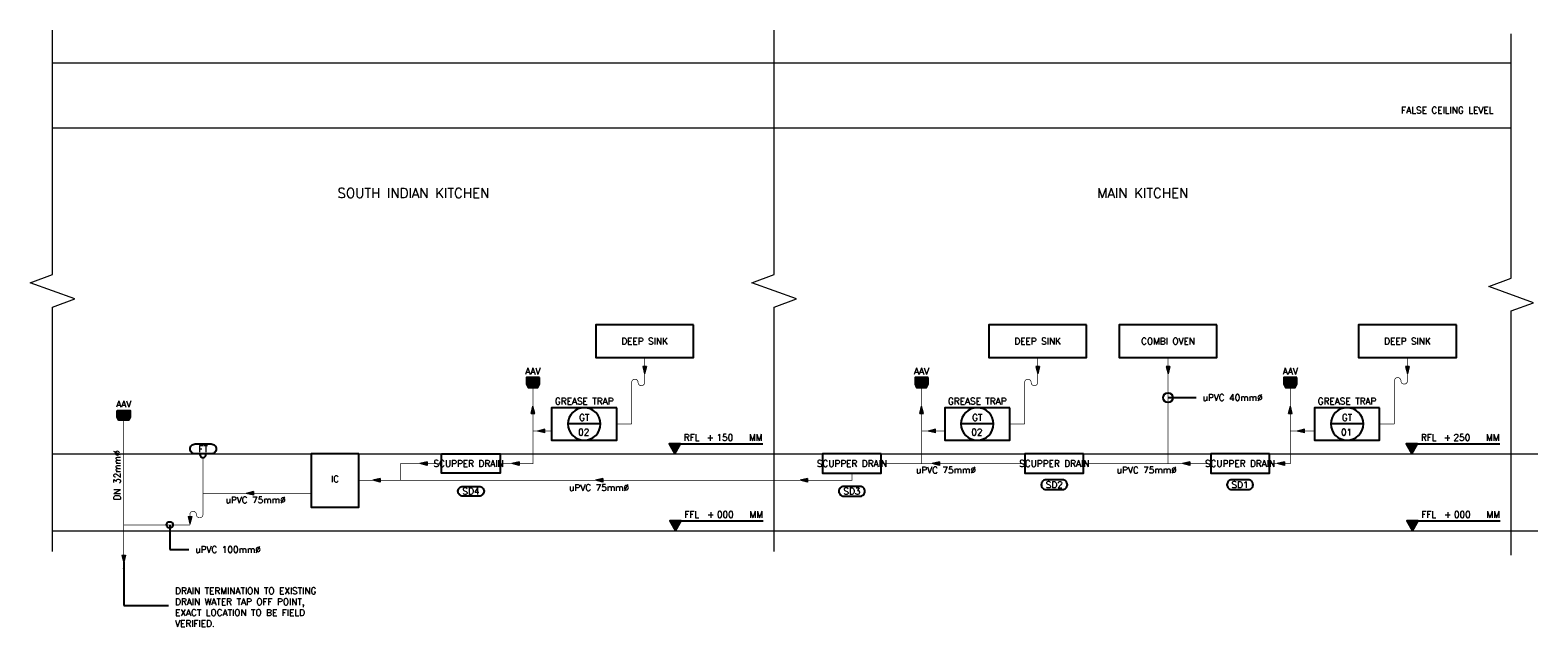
# Model space of a CAD drawing. Header units: millimetres. Extents: x -345 to 61579, y -14684 to 14471.
# Tile 27 of 27: x 38449 to 61579, y 5315 to 14471. Entities that reach past the tile are written whole.
import ezdxf
from ezdxf.enums import TextEntityAlignment as Align

# ---------------------------------------------------------------- set-up
doc = ezdxf.new("R2010")
doc.units = ezdxf.units.MM
doc.header["$MEASUREMENT"] = 0
doc.linetypes.add('CONTINOUS', pattern=[0])
doc.linetypes.add('DASHED', pattern=[0.75, 0.5, -0.25])
doc.layers.get('0').update_dxf_attribs({"lineweight": 5})
for name, color, linetype, lineweight, true_color in [('GREY SCALE', 9, 'Continuous', 5, 0x808080), ('LEADER', 1, 'Continuous', 20, 0xff0000), ('PLUMBING-DW-WW-V-PIPE', 110, 'Continuous', 0, 0x00ff7f), ('WW-PIPE', 7, 'Continuous', 0, 0x007f7f)]:
    doc.layers.add(name, color=color, linetype=linetype, lineweight=lineweight, true_color=true_color)
doc.layers.add('PLUMBING-ARCH-TAG', color=9, linetype='Continuous', true_color=0x808080)
for name, color, linetype in [('PLUMBING-DW-EQP-TAG', 7, 'Continuous'), ('PLUMBING-DW-PIPE-TEXT', 7, 'Continuous'), ('PLUMBING-DW-RISER-EQP', 7, 'Continuous'), ('Sani_ftg', 7, 'Continuous'), ('TAG', 7, 'Continuous')]:
    doc.layers.add(name, color=color, linetype=linetype)
doc.layers.add('WASTE WATER-TEXT', color=7, linetype='Continuous', lineweight=20)
doc.styles.add('Oswald Light', font='txt')
doc.styles.add('Romans', font='Romans.shx')
doc.styles.add('ROMANS-100', font='romans.shx')
doc.styles.get("Standard").update_dxf_attribs({"font": 'romans.shx'})
doc.dimstyles.new('CLOSSED FILLED-ROMANS-100', dxfattribs={"dimtxt": 100, "dimasz": 100, "dimexe": 50, "dimexo": 50, "dimgap": 50, "dimtad": 1, "dimdec": 0, "dimzin": 0, "dimdsep": 46, "dimtxsty": 'ROMANS-100', "dimcen": 0.09, "dimclrd": 256, "dimclre": 256, "dimclrt": 256, "dimadec": 0, "dimazin": 0, "dimtfac": 1, "dimtdec": 0, "dimtofl": 0, "dimtmove": 0, "dimatfit": 3, "dimfxl": 1, "dimtolj": 1, "dimtzin": 0, "dimarcsym": 0})
doc.dimstyles.new('MDS-50', dxfattribs={"dimtxt": 100, "dimasz": 100, "dimexe": 50, "dimexo": 50, "dimgap": 25, "dimtad": 1, "dimdec": 0, "dimtxsty": 'Oswald Light', "dimcen": 0, "dimdle": 1.5875, "dimazin": 0, "dimtfac": 1, "dimtdec": 0, "dimtix": 1, "dimtmove": 0, "dimatfit": 0, "dimfxl": 1, "dimfrac": 2, "dimtolj": 1, "dimarcsym": 0})

# ---------------------------------------------------------------- blocks, each defined once
blk = doc.blocks.new('FFL_RISE_LVL')
at = {"layer": 'PLUMBING-ARCH-TAG'}
h = blk.add_hatch(color=256, dxfattribs=at)
h.dxf.hatch_style = 1
h.paths.add_polyline_path([(-87, 150), (0, 0), (87, 150)])
blk.add_line((-87, 150), (1347, 150), dxfattribs=at)
blk.add_lwpolyline([(0, 0), (87, 150), (-87, 150)], close=True, dxfattribs=at)
at = {"layer": 'PLUMBING-ARCH-TAG', "char_height": 100, "attachment_point": 7}
for s, width, insert in [('RFL', 248.62, (137, 200)), ('{\\Fromans|c0;+}', 105.76, (487, 200)), ('{\\Fromans|c0;MM}', 210.52, (1137, 200))]:
    blk.add_mtext_dynamic_manual_height_columns(s, width=width, gutter_width=1, heights=[0], dxfattribs=dict(at, insert=insert))
at = {"layer": 'PLUMBING-ARCH-TAG', "style": 'Romans'}
blk.add_attdef('RISE_LEVEL', (637, 200), '', height=100, dxfattribs=at)
blk = doc.blocks.new('SSL_RISE_LVL')
at = {"layer": 'PLUMBING-ARCH-TAG'}
h = blk.add_hatch(color=256, dxfattribs=at)
h.dxf.hatch_style = 1
h.paths.add_polyline_path([(-87, 150), (0, 0), (87, 150)])
blk.add_line((-87, 150), (1347, 150), dxfattribs=at)
blk.add_lwpolyline([(0, 0), (87, 150), (-87, 150)], close=True, dxfattribs=at)
at = {"layer": 'PLUMBING-ARCH-TAG', "char_height": 100, "attachment_point": 7}
for s, width, insert in [('FFL', 248.62, (137, 200)), ('{\\Fromans|c0;+}', 105.76, (487, 200)), ('{\\Fromans|c0;MM}', 210.52, (1137, 200))]:
    blk.add_mtext_dynamic_manual_height_columns(s, width=width, gutter_width=1, heights=[0], dxfattribs=dict(at, insert=insert))
at = {"layer": 'PLUMBING-ARCH-TAG', "style": 'Romans'}
blk.add_attdef('RISE_LEVEL', (637, 200), '', height=100, dxfattribs=at)
blk = doc.blocks.new('PLUMBING-EQP-TAG')
at = {"layer": 'PLUMBING-DW-EQP-TAG'}
blk.add_line((-250, 0), (250, 0), dxfattribs=at)
blk.add_circle((0, 0), 250, dxfattribs=at)
blk.add_attdef('EQP-NAME', text='', height=100, dxfattribs=at).set_placement((0, 100), align=Align.MIDDLE)
blk.add_attdef('EQP-NUM', text='', height=100, dxfattribs=at).set_placement((0, -125), align=Align.MIDDLE_CENTER)
blk = doc.blocks.new('PLUMBING-RISER-EQP')
at = {"layer": 'PLUMBING-DW-RISER-EQP'}
blk.add_lwpolyline([(-750, 250), (750, 250), (750, -250), (-750, -250)], close=True, dxfattribs=at)
at = {"layer": 'PLUMBING-DW-RISER-EQP', "style": 'Romans'}
blk.add_attdef('PLUMBING-EQP-NAME', text='', height=100, dxfattribs=at).set_placement((0, 0), align=Align.MIDDLE_CENTER)
blk = doc.blocks.new('arrow')
h = blk.add_hatch(color=256)
h.dxf.hatch_style = 1
h.paths.add_polyline_path([(150, 0), (0, 37.5), (0, -37.5)])
for p, q in [((0, 37.5), (150, 0)), ((0, -37.5), (0, 37.5)), ((0, -37.5), (150, 0))]:
    blk.add_line(p, q)

msp = doc.modelspace()

# ---------------------------------------------------------------- linework, layer by layer
at = {"lineweight": -3, "elevation": 0}
msp.add_lwpolyline([(43490, 7971), (42760, 7971), (42760, 7152), (43490, 7152)], close=True, dxfattribs=at)
at = {"layer": 'GREY SCALE'}
for p, q in [((38792, 13971), (61172, 13971, 0)), ((38792, 12971), (61172, 12971, 0)), ((38792, 7971), (61579, 7971, 0)), ((38792, 6790), (61579, 6790, 0))]:
    msp.add_line(p, q, dxfattribs=at)
at = {"layer": 'GREY SCALE', "elevation": 0}
for points in [[(38792, 6471), (38792, 10221), (39136, 10346), (38449, 10596), (38792, 10721), (38792, 14471)], [(49864, 6471), (49864, 10221), (50208, 10346), (49521, 10596), (49864, 10721), (49864, 14471)], [(61172, 6413), (61172, 10163), (61515, 10288), (60828, 10538), (61172, 10663), (61172, 14413)]]:
    msp.add_lwpolyline(points, dxfattribs=at)
at = {"layer": 'PLUMBING-DW-EQP-TAG', "elevation": 0}
for points in [[(40978, 8121), (41228, 8121, -0.414214), (41303, 8046), (41303, 8046, -0.414214), (41228, 7971), (40978, 7971, -0.414214), (40903, 8046, -0.414214)], [(45087, 7471), (45337, 7471, -0.414214), (45412, 7396), (45412, 7396, -0.414214), (45337, 7321), (45087, 7321, -0.414214), (45012, 7396, -0.414214)], [(51181, 7471), (50931, 7471, 0.414214), (50856, 7396), (50856, 7396, 0.414214), (50931, 7321), (51181, 7321, 0.414214), (51256, 7396, 0.414214)], [(54286, 7571), (54036, 7571, 0.414214), (53961, 7496), (53961, 7496, 0.414214), (54036, 7421), (54286, 7421, 0.414214), (54361, 7496, 0.414214)], [(57135, 7571), (56885, 7571, 0.414214), (56810, 7496), (56810, 7496, 0.414214), (56885, 7421), (57135, 7421, 0.414214), (57210, 7496, 0.414214)]]:
    msp.add_lwpolyline(points, format="xyb", close=True, dxfattribs=at)
at = {"layer": 'PLUMBING-DW-RISER-EQP'}
for p, q in [((46262, 9114), (46062, 9114)), ((46262, 9089), (46062, 9089)), ((46262, 9064), (46062, 9064)), ((52224, 9114), (52024, 9114)), ((52224, 9089), (52024, 9089)), ((52224, 9064), (52024, 9064)), ((57882, 9114), (57682, 9114)), ((57882, 9089), (57682, 9089)), ((57882, 9064), (57682, 9064)), ((39784, 8610), (39984, 8610)), ((39784, 8585), (39984, 8585)), ((39784, 8560), (39984, 8560))]:
    msp.add_line(p, q, dxfattribs=at)
at = {"layer": 'PLUMBING-DW-RISER-EQP', "elevation": 0}
for points in [[(46262, 9139), (46062, 9139), (46062, 9039), (46262, 9039)], [(46262, 9039), (46062, 9039), (46087, 8989), (46237, 8989)], [(52224, 9139), (52024, 9139), (52024, 9039), (52224, 9039)], [(52224, 9039), (52024, 9039), (52049, 8989), (52199, 8989)], [(57882, 9139), (57682, 9139), (57682, 9039), (57882, 9039)], [(57882, 9039), (57682, 9039), (57707, 8989), (57857, 8989)], [(39784, 8635), (39984, 8635), (39984, 8535), (39784, 8535)], [(47449, 8678), (46449, 8678), (46449, 8178), (47449, 8178)], [(53479, 8678), (52479, 8678), (52479, 8178), (53479, 8178)], [(59152, 8678), (58152, 8678), (58152, 8178), (59152, 8178)], [(39784, 8535), (39984, 8535), (39959, 8485), (39809, 8485)], [(44762, 7971), (45662, 7971), (45662, 7671), (44762, 7671)], [(51506, 7971), (50606, 7971), (50606, 7671), (51506, 7671)], [(54611, 7971), (53711, 7971), (53711, 7671), (54611, 7671)], [(57460, 7971), (56560, 7971), (56560, 7671), (57460, 7671)]]:
    msp.add_lwpolyline(points, close=True, dxfattribs=at)
at = {"layer": 'PLUMBING-DW-RISER-EQP'}
for centre in [(46111, 9016), (46146, 9016), (46181, 9016), (46197, 9016), (46232, 9016), (52074, 9016), (52109, 9016), (52144, 9016), (52159, 9016), (52194, 9016), (57731, 9016), (57766, 9016), (57801, 9016), (57817, 9016), (57852, 9016), (39814, 8511), (39849, 8511), (39884, 8511), (39919, 8511), (39954, 8511)]:
    msp.add_circle(centre, 10, dxfattribs=at)
at = {"layer": 'PLUMBING-DW-WW-V-PIPE', "const_width": 10, "elevation": 0}
for points in [[(46162, 8320), (46162, 8989)], [(52124, 8320), (52124, 8989)], [(57782, 8320), (57782, 8989)], [(39884, 6879), (39884, 8485)]]:
    msp.add_lwpolyline(points, dxfattribs=at)
at = {"layer": 'Sani_ftg', "linetype": 'Continuous', "lineweight": -3}
msp.add_arc((41099, 7958), 45.2, 179.8543, 0.1457, dxfattribs=at)
at = {"layer": 'WW-PIPE', "linetype": 'CONTINOUS', "ltscale": 5, "const_width": 10, "elevation": 0}
for points in [[(47676, 8428), (47676, 9065, -1), (47776, 9065, 1), (47876, 9065), (47876, 9448)], [(53706, 8428), (53706, 9065, -1), (53806, 9065, 1), (53906, 9065), (53906, 9448)], [(59379, 8428), (59379, 9090, -1), (59479, 9090, 1), (59579, 9090), (59579, 9448)]]:
    msp.add_lwpolyline(points, format="xyb", dxfattribs=at)
for points in [[(55906, 9448), (55906, 7971)], [(47449, 8428), (47676, 8428)], [(53479, 8428), (53706, 8428)], [(59152, 8428), (59379, 8428)], [(46449, 8320), (46162, 8320)], [(46162, 8320), (46162, 7971)], [(52479, 8320), (52124, 8320)], [(52124, 8320), (52124, 7971)], [(57782, 8320), (57782, 7971)], [(58152, 8320), (57782, 8320)]]:
    msp.add_lwpolyline(points, dxfattribs=at)
at = {"layer": 'WW-PIPE', "linetype": 'DASHED', "ltscale": 5, "const_width": 10, "elevation": 0}
for points in [[(41099, 7913), (41099, 7038, -1), (40999, 7038)], [(40999, 7038, 1), (40899, 7038), (40899, 6879)]]:
    msp.add_lwpolyline(points, format="xyb", dxfattribs=at)
for points in [[(45662, 7821), (46162, 7821), (46162, 7971)], [(52124, 7971), (52124, 7821)], [(55906, 7971), (55906, 7821)], [(57782, 7971), (57782, 7821), (57460, 7821)], [(44762, 7821), (44126, 7821)], [(44126, 7821), (44126, 7565)], [(51056, 7671), (51056, 7565), (49864, 7565)], [(52006, 7821), (51506, 7821)], [(53711, 7821), (51752, 7821)], [(56560, 7821), (54611, 7821)], [(49864, 7565), (43490, 7565)], [(42760, 7362), (41099, 7362)], [(39884, 6879), (39884, 6417)], [(40899, 6879), (39884, 6879)]]:
    msp.add_lwpolyline(points, dxfattribs=at)
msp.add_lwpolyline([(43017, 7362), (43017, 7362)], close=True, dxfattribs=at)

# ---------------------------------------------------------------- block references
at = {"layer": 'GREY SCALE'}
for name, p, values in [('FFL_RISE_LVL', (48340, 7971), {'RISE_LEVEL': '150'}), ('FFL_RISE_LVL', (59648, 7971, 0), {'RISE_LEVEL': '250'}), ('SSL_RISE_LVL', (48348, 6790), {'RISE_LEVEL': '000'}), ('SSL_RISE_LVL', (59655, 6790, 0), {'RISE_LEVEL': '000'})]:
    msp.add_blockref(name, p, dxfattribs=at).add_auto_attribs(values)
at = {"layer": 'PLUMBING-DW-EQP-TAG'}
ref = msp.add_blockref('PLUMBING-EQP-TAG', (46949, 8428), dxfattribs=dict(at, xscale=-1))
ref.add_attrib('EQP-NUM', '02', dxfattribs={"height": 100}).set_placement((46942, 8303), align=Align.MIDDLE_CENTER)
ref.add_attrib('EQP-NAME', 'GT', dxfattribs={"height": 100}).set_placement((46949, 8528), align=Align.MIDDLE)
ref = msp.add_blockref('PLUMBING-EQP-TAG', (52979, 8428), dxfattribs=dict(at, xscale=-1))
ref.add_attrib('EQP-NUM', '02', dxfattribs={"height": 100}).set_placement((52973, 8303), align=Align.MIDDLE_CENTER)
ref.add_attrib('EQP-NAME', 'GT', dxfattribs={"height": 100}).set_placement((52979, 8528), align=Align.MIDDLE)
ref = msp.add_blockref('PLUMBING-EQP-TAG', (58652, 8428), dxfattribs=dict(at, xscale=-1))
ref.add_attrib('EQP-NUM', '01', dxfattribs={"height": 100}).set_placement((58645, 8303), align=Align.MIDDLE_CENTER)
ref.add_attrib('EQP-NAME', 'GT', dxfattribs={"height": 100}).set_placement((58652, 8528), align=Align.MIDDLE)
at = {"layer": 'PLUMBING-DW-RISER-EQP'}
ref = msp.add_blockref('PLUMBING-RISER-EQP', (47876, 9698), dxfattribs=dict(at, xscale=-1))
ref.add_attrib('PLUMBING-EQP-NAME', 'DEEP SINK', dxfattribs={"height": 100, "style": 'Romans'}).set_placement((47876, 9698), align=Align.MIDDLE_CENTER)
ref = msp.add_blockref('PLUMBING-RISER-EQP', (53906, 9698), dxfattribs=dict(at, xscale=-1))
ref.add_attrib('PLUMBING-EQP-NAME', 'DEEP SINK', dxfattribs={"height": 100, "style": 'Romans'}).set_placement((53906, 9698), align=Align.MIDDLE_CENTER)
ref = msp.add_blockref('PLUMBING-RISER-EQP', (55906, 9698), dxfattribs=dict(at, xscale=-1))
ref.add_attrib('PLUMBING-EQP-NAME', 'COMBI OVEN', dxfattribs={"height": 100, "style": 'Romans'}).set_placement((55906, 9698), align=Align.MIDDLE_CENTER)
ref = msp.add_blockref('PLUMBING-RISER-EQP', (59579, 9698), dxfattribs=dict(at, xscale=-1))
ref.add_attrib('PLUMBING-EQP-NAME', 'DEEP SINK', dxfattribs={"height": 100, "style": 'Romans'}).set_placement((59579, 9698), align=Align.MIDDLE_CENTER)
at = {"layer": 'PLUMBING-DW-WW-V-PIPE', "xscale": -0.7500000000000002, "yscale": 0.7500000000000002, "zscale": 0.7500000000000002, "rotation": 270}
for p in [(46162, 8589), (52124, 8589), (57782, 8589)]:
    msp.add_blockref('arrow', p, dxfattribs=at)
at = {"layer": 'WW-PIPE', "linetype": 'DASHED', "yscale": 0.7500000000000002, "zscale": 0.7500000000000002}
for p, xscale, rotation in [((47876, 9310, 0), -0.7500000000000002, 90), ((53906, 9310), -0.7500000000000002, 90), ((55906, 9310), -0.7500000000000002, 90), ((59579, 9310), -0.7500000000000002, 90), ((44539, 7821), 0.7500000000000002, 180), ((45951, 7821), 0.7500000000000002, 180), ((52399, 7821), 0.7500000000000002, 180), ((56240, 7821), 0.7500000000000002, 180), ((57691, 7821), 0.7500000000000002, 180), ((43820, 7565), 0.7500000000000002, 180), ((47234, 7565), 0.7500000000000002, 180), ((50375, 7565), 0.7500000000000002, 180), ((41876, 7362), 0.7500000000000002, 180), ((40899, 7010), 0.7500000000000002, 270), ((39884, 6417, 0), 0.7500000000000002, 270)]:
    msp.add_blockref('arrow', p, dxfattribs=dict(at, xscale=xscale, rotation=rotation))
at = {"layer": 'WW-PIPE', "linetype": 'DASHED', "xscale": -0.7500000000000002, "yscale": 0.7500000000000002, "zscale": 0.7500000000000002}
for p in [(46344, 8320), (52336, 8320), (57999, 8320)]:
    msp.add_blockref('arrow', p, dxfattribs=at)

# ---------------------------------------------------------------- texts
at = {"layer": 'GREY SCALE', "insert": (59282, 13193), "char_height": 100, "attachment_point": 7}
msp.add_mtext_dynamic_manual_height_columns('\\pxqr;{\\Fromans|c0;FALSE CEILING LEVEL}', width=1615.29, gutter_width=1, heights=[0], dxfattribs=at)
at = {"layer": 'PLUMBING-DW-EQP-TAG', "char_height": 100, "attachment_point": 5}
for s, insert in [('AAV', (46162, 9239)), ('AAV', (52124, 9239)), ('AAV', (57782, 9239)), ('AAV', (39884, 8735)), ('FT', (41103, 8046)), ('SD4', (45212, 7396)), ('SD3', (51056, 7396)), ('SD2', (54161, 7496)), ('SD1', (57010, 7496))]:
    msp.add_mtext_dynamic_manual_height_columns(s, width=305.76, gutter_width=3325, heights=[0], dxfattribs=dict(at, insert=insert))
at = {"layer": 'PLUMBING-DW-PIPE-TEXT'}
for s, width, insert, char_height, attachment_point in [('SOUTH INDIAN KITCHEN', 3349.1, (44328, 11971), 150, 5), ('MAIN KITCHEN', 3349.1, (55518, 11971), 150, 5), ('uPVC 40mm%%C', 1488.01, (56436, 8833), 100, 4), ('uPVC 75mm%%C', 1488.01, (52499, 7721), 100, 5), ('uPVC 75mm%%C', 1488.01, (55579, 7721), 100, 5), ('uPVC 75mm%%C', 1488.01, (47178, 7451), 100, 5), ('uPVC 75mm%%C', 1488.01, (41908, 7262), 100, 5)]:
    msp.add_mtext_dynamic_manual_height_columns(s, width=width, gutter_width=3325, heights=[0], dxfattribs=dict(at, insert=insert, char_height=char_height, attachment_point=attachment_point))
at = {"layer": 'PLUMBING-DW-RISER-EQP', "char_height": 100, "attachment_point": 5, "style": 'Romans'}
for s, insert in [('\\pxqc;GREASE TRAP', (46949, 8778)), ('\\pxqc;GREASE TRAP', (52979, 8778)), ('\\pxqc;GREASE TRAP', (58652, 8778)), ('\\pxqc;SCUPPER DRAIN', (45175, 7821)), ('\\pxqc;SCUPPER DRAIN', (51056, 7821)), ('\\pxqc;SCUPPER DRAIN', (54161, 7821)), ('\\pxqc;SCUPPER DRAIN', (57010, 7821))]:
    msp.add_mtext_dynamic_manual_height_columns(s, width=1091.04, gutter_width=250, heights=[0], dxfattribs=dict(at, insert=insert))
at = {"layer": 'WASTE WATER-TEXT', "char_height": 100}
for s, insert, attachment_point, rotation in [('DN 32mm%%C', (39784, 7256), 4, 89.9394), ('IC', (43125, 7634), 2, 0.4928), ('uPVC 100mm%%C', (40982, 6501), 4, 0.0606)]:
    msp.add_mtext_dynamic_manual_height_columns(s, width=1486.71, gutter_width=0, heights=[0], dxfattribs=dict(at, insert=insert, attachment_point=attachment_point, rotation=rotation))
at = {"layer": 'WASTE WATER-TEXT', "color": 1, "true_color": 0xff0000, "insert": (40672, 5617, 0), "char_height": 100, "attachment_point": 4}
msp.add_mtext_dynamic_manual_height_columns('{\\Fromans|c0;DRAIN TERMINATION TO EXISTING\\PDRAIN WATER TAP OFF POINT,\\PEXACT LOCATION TO BE FIELD VERIFIED.}', width=2467.67, gutter_width=0, heights=[0], dxfattribs=at)

# ---------------------------------------------------------------- leaders
at = {"layer": 'LEADER'}
msp.add_leader([(39885, 6306, 0), (39885, 5642, 0), (40572, 5642, 0)], dimstyle='MDS-50', override={"dimtad": 0}, dxfattribs=at)
at = {"layer": 'TAG'}
for points, override in [([(55906, 8833), (56336, 8833)], {"dimasz": 150, "dimtad": 0, "dimldrblk": 'DotBlank'}), ([(40590, 6879), (40590, 6501), (40882, 6501)], {"dimtad": 0, "dimldrblk": 'DotBlank'})]:
    msp.add_leader(points, dimstyle='CLOSSED FILLED-ROMANS-100', override=override, dxfattribs=at)

doc.saveas('drawing.dxf')
